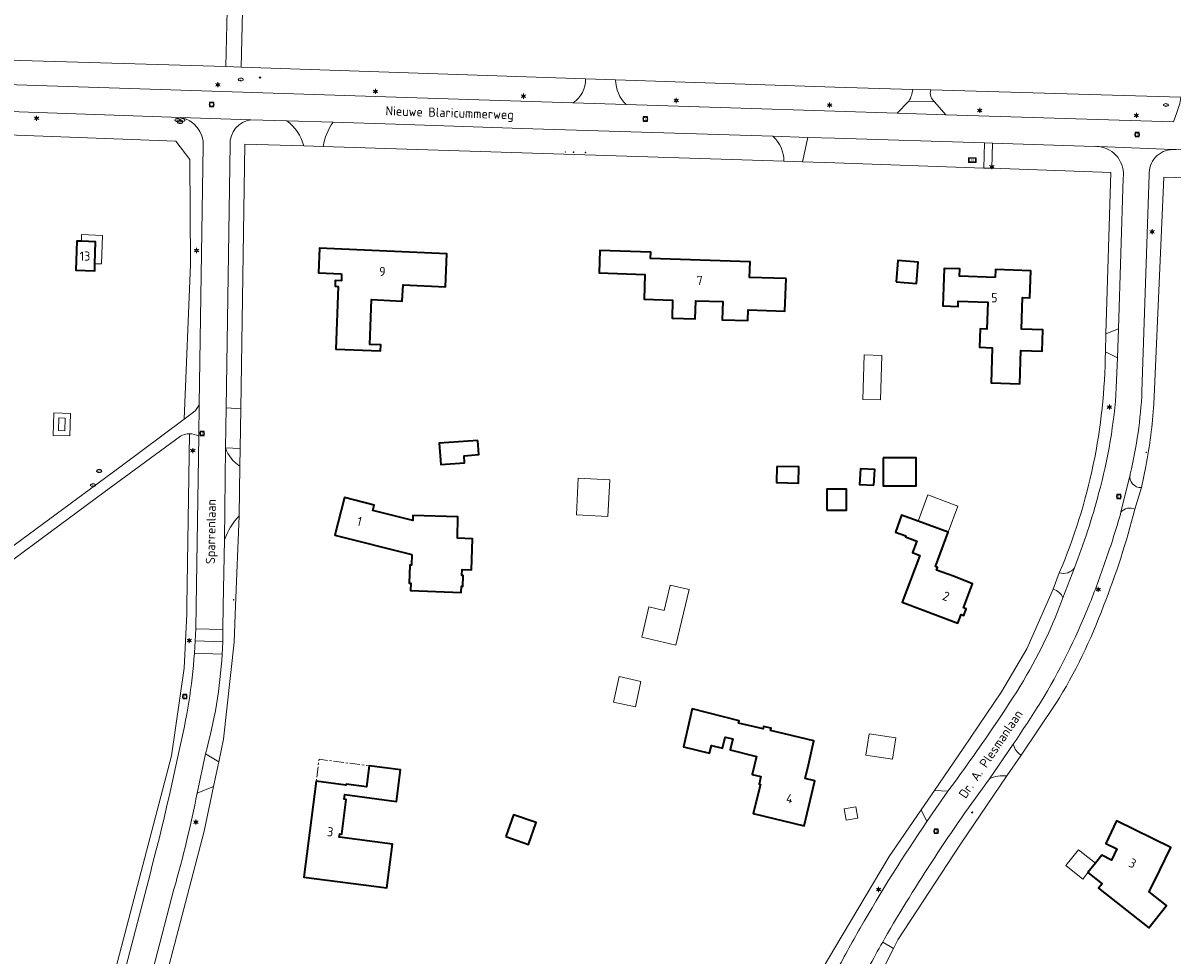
# Model space of a CAD drawing. Header units: metres. Extents: x 140853 to 145288, y 474558 to 480269.
# Tile 52 of 256: x 142341 to 142566, y 475931 to 476114. Entities that reach past the tile are written whole.
import ezdxf
from ezdxf.enums import TextEntityAlignment as Align

# ---------------------------------------------------------------- set-up
doc = ezdxf.new("R2010")
doc.units = ezdxf.units.M
doc.header["$MEASUREMENT"] = 0
doc.linetypes.add('AM-AS', pattern=[16, 10, -2, 2, -2])
for name, color, linetype, lineweight in [('B-WE-AM-AS_SPOOR_RAIL-G', 10, 'AM-AS', 18), ('B-WE-GR-BEPLANTING_CULTUUR_BOSPLANTSOEN-G', 90, 'GR-PLANTSOEN', 18), ('B-WE-GR-GRAS_KRUIDENRIJK-G', 80, 'Continuous', 18), ('B-WE-IE-TERREINAFSCHEIDING_KUNSTMATIG_HEKWERK-G', 20, 'IE-TERREINAFSCHEIDING-KUNSTMATIG', 18), ('B-WE-IE-TERREINAFSCHEIDING_KUNSTMATIG_MUUR-G', 90, 'IE-TERREINAFSCHEIDING-KUNSTMATIG-DICHT', 18), ('B-WE-KL-ET_LS_OV_LICHTMAST-S', 190, 'Continuous', 18), ('B-WE-KL-GAS_PUT-S', 30, 'Continuous', 18), ('B-WE-KL-WATER_BRANDLEIDING_PUT-S', 150, 'Continuous', 18), ('B-WE-KL-WATER_PUT-S', 170, 'Continuous', 18), ('B-WE-OG-BEBOUWING-G', 7, 'Continuous', 35), ('B-WE-OG-BEBOUWING_BIJGEBOUW-G', 7, 'Continuous', 18), ('B-WE-OG-BEBOUWING_HUISNUMMER-T18', 10, 'Continuous', 18), ('B-WE-OG-BEBOUWING_LAGE TRAFO-G', 7, 'Continuous', 18), ('B-WE-OG-BEBOUWING_LUIFEL-G', 7, 'Continuous', 18), ('B-WE-OG-BEBOUWING_STRAATNAAM-T18', 10, 'Continuous', 18), ('B-WE-OG-TERREIN_ERF-G', 7, 'Continuous', 18), ('B-WE-RI-GWA_RIOOLPUT-S', 30, 'Continuous', 18), ('B-WE-RI-TERREINKAST-S', 7, 'Continuous', 18), ('B-WE-VH-VERHARDING_ASFALT-G', 252, 'Continuous', 18), ('B-WE-VH-VERHARDING_HALFVERHARDING_GRIND-G', 252, 'Continuous', 18), ('B-WE-VH-VERHARDING_SIERBESTRATING-G', 252, 'Continuous', 18), ('B-WE-VH-VERHARDING_STRAATBAKSTEEN-G', 252, 'Continuous', 18), ('B-WE-VH-VERHARDING_TEGEL-G', 252, 'Continuous', 18), ('X-XX-XX-ALGEMEEN-S', 7, 'Continuous', 18)]:
    doc.layers.add(name, color=color, linetype=linetype, lineweight=lineweight)
doc.styles.add('NLCS-ISO', font='txt')
doc.linetypes.add('GR-PLANTSOEN', pattern='A,0,[179,NLCS.shx,S=2,R=0,X=0,Y=0],-4', length=4)
doc.linetypes.add('IE-TERREINAFSCHEIDING-KUNSTMATIG', pattern='A,4,[82,NLCS.shx,S=0.75,R=90,X=0,Y=0],4,-2', length=10)
doc.linetypes.add('IE-TERREINAFSCHEIDING-KUNSTMATIG-DICHT', pattern='A,8,-1,[82,NLCS.shx,S=0.75,R=90,X=0,Y=0],-1', length=10)

# ---------------------------------------------------------------- blocks, each defined once
blk = doc.blocks.new('SRI-TERREINKAST-SO')
at = {"ltscale": 0.1}
h = blk.add_hatch(color=256, dxfattribs=at)
h.paths.add_polyline_path([(3.9, 2.1), (-3.4, 2.1), (-3.4, -2.4), (3.9, -2.4)])
h.paths.add_polyline_path([(3.4, 1.6), (-2.9, 1.6), (-2.9, -1.9), (3.4, -1.9)], flags=16)
at = {"flags": 128}
for points in [[(3.9, 2.1), (-3.4, 2.1), (-3.4, -2.4), (3.9, -2.4)], [(3.4, 1.6), (-2.9, 1.6), (-2.9, -1.9), (3.4, -1.9)]]:
    blk.add_lwpolyline(points, close=True, dxfattribs=at)
at = {"style": 'NLCS-ISO'}
blk.add_text('RI', height=1.8, dxfattribs=at).set_placement((-0.9, -1))
blk = doc.blocks.new('SIE-WEG_AFVALBAK_TYPE_01')
for radius in [0.25, 0.156]:
    blk.add_circle((0, 0), radius)
blk = doc.blocks.new('B-SIE-WEG_LICHTMAST-SO')
at = {"ltscale": 0.1}
for p, q in [((-1.1, 0.6), (-2.2, 1.3)), ((0, 1.3), (0, 2.5)), ((1.1, 0.6), (2.2, 1.3)), ((-1.1, -0.6), (-2.2, -1.3)), ((0, -1.3), (0, -2.5)), ((1.1, -0.6), (2.2, -1.3))]:
    blk.add_line(p, q, dxfattribs=at)
at = {"flags": 128}
for points in [[(-1.2, 0.5), (1.2, 0.5)], [(-1.2, -0.5), (1.2, -0.5)]]:
    blk.add_lwpolyline(points, dxfattribs=at)
at = {"ltscale": 0.1}
blk.add_circle((0, 0), 1.27, dxfattribs=at)
at = {"style": 'NLCS-ISO'}
blk.add_attdef('TYPE', text='', height=1.8, dxfattribs=at).set_placement((0, 2.5), align=Align.BOTTOM_CENTER)
blk = doc.blocks.new('SRI-PUT_INSPECTIE-SO')
at = {"lineweight": -3, "flags": 128}
blk.add_lwpolyline([(-2, -2), (2, -2), (2, 2), (-2, 2)], close=True, dxfattribs=at)
at = {"lineweight": -3, "ltscale": 1.5}
blk.add_circle((0, 0), 2, dxfattribs=at)
at = {"ltscale": 0.1, "style": 'NLCS-ISO'}
blk.add_text('I', height=2.5, dxfattribs=at).set_placement((0, 0), align=Align.MIDDLE_CENTER)
blk = doc.blocks.new('SIE-WEG_STRAATPOT_BRANDKRAAN-SO')
blk.add_ellipse((0, 0), major_axis=(-0.729, 0), ratio=0.685994)
at = {"style": 'NLCS-ISO'}
blk.add_text('BR', height=0.4, dxfattribs=at).set_placement((-0.3, -0.2))
blk = doc.blocks.new('SKL-WATERLEIDINGPUT-SO')
at = {"color": 0, "linetype": 'ByBlock', "lineweight": 18}
blk.add_ellipse((0, 0), major_axis=(2.5, 0), ratio=0.54, dxfattribs=at)
at = {"color": 0, "linetype": 'ByBlock', "lineweight": 18, "style": 'NLCS-ISO'}
blk.add_text('wl', height=1.8, dxfattribs=at).set_placement((0, 0), align=Align.MIDDLE_CENTER)
blk = doc.blocks.new('SKL-GAS_PUT-SO')
at = {"color": 0, "linetype": 'ByBlock', "lineweight": 18}
blk.add_ellipse((0, 0), major_axis=(2.5, 0), ratio=0.601255, dxfattribs=at)
at = {"color": 0, "linetype": 'ByBlock', "lineweight": 18, "style": 'NLCS-ISO'}
blk.add_text('gas', height=1.8, dxfattribs=at).set_placement((0.1, 0.3), align=Align.MIDDLE_CENTER)

msp = doc.modelspace()

# ---------------------------------------------------------------- linework, layer by layer
at = {"layer": 'B-WE-AM-AS_SPOOR_RAIL-G', "ltscale": 0.2, "flags": 128}
msp.add_lwpolyline([(142398.38, 475965.68), (142404.196, 475964.927), (142404.221, 475965.118), (142408.203, 475964.602), (142408.734, 475968.697), (142398.933, 475969.97), (142398.38, 475965.68)], close=True, dxfattribs=at)
at = {"layer": 'B-WE-GR-BEPLANTING_CULTUUR_BOSPLANTSOEN-G', "ltscale": 0.2, "flags": 128}
for points in [[(142638.415, 476259.588, -0.3988789), (142643.849, 476283.595), (142643.849, 476283.595), (142654.401, 476296.557), (142654.401, 476296.557, 0.1126352), (142664.338, 476316.989), (142664.338, 476316.989), (142654.185, 476319.638), (142655.186, 476330.333), (142658.51, 476336.843), (142654.804, 476343.271), (142654.804, 476343.271, 0.192504), (142645.202, 476350.655), (142645.202, 476350.655), (142635.973, 476352.797), (142635.973, 476352.797, -0.5289322), (142622.732, 476379.729), (142622.732, 476379.729), (142630.182, 476391.361), (142630.182, 476391.361, 0.1275092), (142632.002, 476398.827), (142632.002, 476398.827), (142632.113, 476402.474), (142648.272, 476401.542), (142683.552, 476400.551), (142720.767, 476399.677), (142783.603, 476397.688), (142783.603, 476397.688, 0.1145685), (142822.128, 476407.638), (142822.128, 476407.638), (142826.642, 476409.538), (142834.136, 476413.279), (142500, 476422.945), (142080.458, 476435.082), (142077.718, 476250), (142077.665, 476244.706), (142077.12, 476190.108), (142078.67, 476190.059), (142303.363, 476182.922), (142306.311, 476183.48), (142309.624, 476165.973), (142310.363, 476157.865), (142311.471, 476107.692), (142380.682, 476105.656), (142381.088, 476122.217), (142383.693, 476144.98), (142390.609, 476178.92), (142393.549, 476178.322), (142402.322, 476178.815), (142408.169, 476178.563), (142408.202, 476179.664), (142431.621, 476179.2), (142444.563, 476153.337), (142500, 476165.742), (142512.997, 476168.558), (142527.767, 476170.567), (142529.114, 476247.457), (142630.262, 476244.725), (142707.393, 476221.619), (142707.761, 476224.846), (142710.728, 476242.86), (142711.904, 476250), (142716.022, 476274.999), (142833.243, 476402.281), (142839.471, 476411.873), (142827.589, 476406.324), (142824.444, 476404.87), (142824.444, 476404.87, 0.141336), (142810.209, 476393.386), (142810.209, 476393.386), (142796.799, 476385.314), (142796.799, 476385.314, 0.0424666), (142787.675, 476378.311), (142787.675, 476378.311), (142779.012, 476370.059), (142779.012, 476370.059, 0.0308248), (142767.76, 476358.44), (142767.76, 476358.44), (142758.028, 476346.514), (142758.028, 476346.514, -0.1212795), (142747.675, 476337.359), (142747.675, 476337.359), (142737.835, 476331.941), (142737.835, 476331.941, 0.1282726), (142726.75, 476322.281), (142726.75, 476322.281), (142713.072, 476300.035), (142696.242, 476271.078), (142696.242, 476271.078, -0.1627892), (142672.753, 476250), (142672.753, 476250, -0.2571793), (142645.348, 476250), (142645.348, 476250, -0.1548915), (142638.415, 476259.588)], [(142329.955, 476005.114), (142354.137, 476022.97), (142360.165, 476027.402), (142372.505, 476036.583), (142373.743, 476066.867), (142373.597, 476087.435), (142370.899, 476091.061), (142325.749, 476092.754), (142319.61, 476089.618), (142322.466, 476038.476), (142324.035, 476027.655), (142328.156, 476004.43), (142328.156, 476004.43, 0.1399277), (142329.955, 476005.114)], [(142350.801, 475831.621), (142347.627, 475845.591), (142345.689, 475860.816), (142346.228, 475879.76), (142370.065, 475970.67), (142372.501, 475987.798), (142373.039, 475998.475), (142373.061, 476000), (142373.55, 476033.734), (142373.55, 476033.734, 0.1299323), (142371.795, 476033.25), (142371.795, 476033.25), (142356.867, 476022.278), (142328.852, 476001.617), (142328.947, 476000), (142330.323, 475976.354), (142329.053, 475954.809), (142327.485, 475937.567), (142324.284, 475917.655), (142322.113, 475906.863), (142317.889, 475888.28), (142315.917, 475876.285), (142315.537, 475864.561), (142316.55, 475848.873), (142318.055, 475841.049), (142320.682, 475834.354), (142349.072, 475831.241), (142349.072, 475831.241, 0.1191107), (142350.801, 475831.621)]]:
    msp.add_lwpolyline(points, format="xyb", close=True, dxfattribs=at)
for points in [[(142380.682, 476105.656), (142383.681, 476105.568), (142384.084, 476122.009), (142386.659, 476144.509), (142393.549, 476178.322), (142390.609, 476178.92), (142383.693, 476144.98), (142381.088, 476122.217), (142380.682, 476105.656)], [(142355.034, 476067.039), (142354.988, 476065.621), (142351.279, 476065.745), (142351.47, 476071.466), (142352.43, 476071.43), (142352.436, 476072.731), (142356.523, 476072.577), (142356.313, 476066.991), (142355.034, 476067.039)], [(142346.878, 476033.417), (142347.012, 476037.855), (142350.249, 476037.725), (142350.116, 476033.319), (142346.878, 476033.417)]]:
    msp.add_lwpolyline(points, close=True, dxfattribs=at)
at = {"layer": 'B-WE-GR-GRAS_KRUIDENRIJK-G', "ltscale": 0.2, "flags": 128}
for points in [[(142308.468, 476107.78), (142306.473, 476107.835), (142306.473, 476107.835, 0.2493463), (142308.598, 476103.044), (142308.598, 476103.044), (142325.418, 476102.515), (142359.827, 476101.434), (142414.061, 476099.67), (142448.661, 476098.517), (142448.661, 476098.517, 0.2563079), (142451.156, 476103.272), (142451.156, 476103.272), (142383.681, 476105.568), (142380.682, 476105.656), (142311.471, 476107.692), (142308.468, 476107.78)], [(142514.471, 476098.888, 0.1259221), (142515.226, 476101.167), (142515.226, 476101.167), (142500, 476101.61), (142457.035, 476103.072), (142457.035, 476103.072, 0.2058889), (142459.127, 476098.195), (142459.127, 476098.195), (142500, 476096.932), (142512.158, 476096.557), (142514.471, 476098.888)], [(142518.745, 476101.064, 0.2914968), (142519.515, 476098.718), (142519.515, 476098.718), (142521.715, 476096.227), (142566.29, 476094.796), (142566.89, 476096.448), (142566.89, 476096.448, 0.0571246), (142567.772, 476099.637), (142567.772, 476099.637), (142518.745, 476101.064)], [(142381.508, 476090.366), (142380.765, 476038.832), (142383.599, 476038.605), (142384.415, 476090.478), (142395.948, 476090.113), (142395.948, 476090.113, 0.1734011), (142392.607, 476095.054), (142392.607, 476095.054), (142385.602, 476095.242), (142385.602, 476095.242, 0.3908618), (142381.508, 476090.366)], [(142413.88, 476094.351), (142401.692, 476094.756), (142401.692, 476094.756, 0.1150891), (142399.758, 476089.993), (142399.758, 476089.993), (142489.984, 476087.138), (142489.984, 476087.138, 0.2109347), (142487.851, 476091.988), (142487.851, 476091.988), (142438.655, 476093.527), (142413.88, 476094.351)], [(142553.076, 476053.294), (142555.507, 476054.264), (142556.427, 476083.778), (142556.427, 476083.778, 0.423135), (142551.712, 476089.991), (142551.712, 476089.991, 0.0411203), (142550.837, 476090.027), (142550.837, 476090.027), (142530.878, 476090.648), (142530.725, 476085.729), (142554.061, 476084.918), (142553.076, 476053.294)], [(142566.734, 476089.381), (142566.127, 476089.406), (142566.127, 476089.406, 0.4244068), (142561.56, 476084.442), (142561.56, 476084.442), (142560.132, 476042.032), (142560.132, 476042.032, -0.0462488), (142557.833, 476025.838), (142557.833, 476025.838), (142557.809, 476025.739), (142557.809, 476025.739, 0.5009295), (142560.024, 476023.177), (142560.024, 476023.177), (142560.902, 476027.316), (142560.902, 476027.316, 0.0309667), (142562.451, 476039.551), (142562.451, 476039.551), (142564.446, 476083.992), (142573.893, 476083.725), (142574.048, 476089.22), (142566.734, 476089.381)], [(142555.106, 476042.725), (142555.311, 476048.627), (142552.967, 476049.81), (142552.967, 476049.81, -0.0987178), (142543.944, 476006.486), (142543.944, 476006.486, 0.3092972), (142546.906, 476007.474), (142546.906, 476007.474, 0.027549), (142551.643, 476022.024), (142551.643, 476022.024, 0.0530826), (142555.106, 476042.725)], [(142383.422, 476027.414), (142383.476, 476030.844), (142380.627, 476030.949), (142380.627, 476030.949, 0.1807315), (142383.422, 476027.414)], [(142536.442, 475970.782), (142543.289, 475980.885), (142543.289, 475980.885, 0.0491731), (142552.585, 476000), (142552.585, 476000, 0.0317143), (142558.748, 476018.956), (142558.748, 476018.956, 0.3475034), (142556.008, 476018.348), (142556.008, 476018.348, -0.0201856), (142552.967, 476008.876), (142552.967, 476008.876, -0.0174347), (142549.716, 476000), (142549.716, 476000, -0.0387052), (142540.283, 475981.115), (142540.283, 475981.115, -0.0055134), (142534.906, 475972.911), (142534.906, 475972.911, 0.1852289), (142536.442, 475970.782)], [(142379.953, 475990.578, -0.0535664), (142376.677, 475971.015), (142376.677, 475971.015), (142379.28, 475969.504), (142380.201, 475973.909), (142382.313, 475992.891), (142382.588, 476000), (142383.269, 476017.683), (142383.269, 476017.683, 0.0884972), (142380.399, 476012.937), (142380.399, 476012.937), (142380.186, 476000), (142380.111, 475995.376), (142380.063, 475992.976), (142379.953, 475990.578)], [(142525.104, 475972.112), (142519.511, 475963.889), (142522.104, 475963.705), (142522.104, 475963.705, 0.0163158), (142534.907, 475982.158), (142534.907, 475982.158, 0.05223), (142544.063, 476000), (142544.063, 476000), (142544.657, 476001.574), (142544.657, 476001.574, 0.2449495), (142542.733, 476003.271), (142542.733, 476003.271), (142541.285, 476000), (142537.584, 475991.638), (142532.627, 475983.169), (142525.104, 475972.112)], [(142524.609, 475953.324), (142533.675, 475966.701), (142533.675, 475966.701, 0.1571522), (142530.259, 475966.122), (142530.259, 475966.122, 0.0286933), (142509.705, 475934.82), (142509.705, 475934.82), (142509.346, 475934.159), (142511.441, 475932.926), (142512.287, 475934.588), (142524.609, 475953.324)], [(142367.019, 475919.963), (142376.428, 475955.905), (142378.255, 475964.619), (142375.052, 475963.364), (142375.052, 475963.364, -0.0210227), (142370.524, 475944.518), (142370.524, 475944.518), (142364.584, 475921.866), (142365.519, 475920.428), (142367.019, 475919.963)], [(142500, 475933.062), (142497.891, 475929.513), (142493.292, 475920.471), (142493.292, 475920.471, 0.118637), (142496.141, 475920.485), (142496.141, 475920.485, -0.0055428), (142500, 475927.939), (142500, 475927.939, -0.0069065), (142504.932, 475936.911), (142504.932, 475936.911, -0.0202695), (142518.015, 475957.774), (142518.015, 475957.774), (142516.887, 475960.068), (142510.618, 475950.94), (142500, 475933.062)]]:
    msp.add_lwpolyline(points, format="xyb", close=True, dxfattribs=at)
for points in [[(142325.749, 476092.754), (142370.899, 476091.061), (142373.597, 476087.435), (142373.743, 476066.867), (142372.505, 476036.583), (142374.358, 476037.962), (142374.358, 476037.962, 0.1194366), (142375.477, 476039.507), (142375.477, 476039.507), (142376.267, 476090.121), (142376.267, 476090.121, 0.3685991), (142371.796, 476095.707), (142371.796, 476095.707), (142325.231, 476097.291)], [(142351.546, 475892.845), (142365.891, 475947.732), (142365.891, 475947.732, 0.0132195), (142371.522, 475971.704), (142371.522, 475971.704, 0.041504), (142374.525, 475990.76), (142374.525, 475990.76), (142374.676, 475993.157), (142374.778, 475995.554), (142374.852, 476000), (142375.362, 476033.255), (142375.362, 476033.255, 0.1340737), (142373.55, 476033.734), (142373.55, 476033.734), (142373.061, 476000), (142373.039, 475998.475), (142372.501, 475987.798), (142370.065, 475970.67), (142346.228, 475879.76)]]:
    msp.add_lwpolyline(points, format="xyb", dxfattribs=at)
msp.add_lwpolyline([(142494.652, 476091.775), (142493.625, 476087.019), (142500, 476086.798), (142529.126, 476085.785), (142529.279, 476090.698), (142500, 476091.609), (142494.652, 476091.775)], close=True, dxfattribs=at)
at = {"layer": 'B-WE-IE-TERREINAFSCHEIDING_KUNSTMATIG_HEKWERK-G', "ltscale": 0.2, "flags": 128}
for points in [[(142393.549, 476178.322), (142386.659, 476144.509), (142384.084, 476122.009), (142383.681, 476105.568)], [(142383.681, 476105.568), (142451.156, 476103.272)], [(142457.035, 476103.072), (142500, 476101.61)], [(142515.226, 476101.167), (142500, 476101.61)], [(142567.772, 476099.637), (142518.745, 476101.064)], [(142383.599, 476038.605), (142384.415, 476090.478), (142395.948, 476090.113)], [(142399.758, 476089.993), (142489.984, 476087.138)], [(142500, 476086.798), (142493.625, 476087.019)], [(142529.126, 476085.785), (142500, 476086.798)], [(142553.076, 476053.294), (142554.061, 476084.918), (142530.725, 476085.729)], [(142562.451, 476039.551), (142564.446, 476083.992), (142573.893, 476083.725)], [(142383.476, 476030.844), (142383.422, 476027.414)], [(142382.588, 476000), (142383.269, 476017.683)], [(142382.313, 475992.891), (142382.588, 476000)], [(142380.201, 475973.909), (142382.313, 475992.891)], [(142379.28, 475969.504), (142380.201, 475973.909)], [(142525.104, 475972.112), (142519.511, 475963.889)], [(142524.609, 475953.324), (142533.675, 475966.701)], [(142378.255, 475964.619), (142376.428, 475955.905), (142367.019, 475919.963)], [(142500, 475933.062), (142510.618, 475950.94), (142516.887, 475960.068)], [(142512.287, 475934.588), (142524.609, 475953.324)], [(142493.292, 475920.471), (142497.891, 475929.513), (142500, 475933.062)], [(142511.441, 475932.926), (142512.287, 475934.588)]]:
    msp.add_lwpolyline(points, dxfattribs=at)
for points in [[(142543.944, 476006.486, 0.0987178), (142552.967, 476049.81)], [(142560.902, 476027.316, 0.0309667), (142562.451, 476039.551)]]:
    msp.add_lwpolyline(points, format="xyb", dxfattribs=at)
at = {"layer": 'B-WE-IE-TERREINAFSCHEIDING_KUNSTMATIG_MUUR-G', "ltscale": 0.2, "flags": 128}
for points in [[(142560.902, 476027.316), (142560.024, 476023.177)], [(142542.733, 476003.271), (142541.285, 476000)], [(142525.104, 475972.112), (142532.627, 475983.169), (142537.584, 475991.638), (142541.285, 476000)]]:
    msp.add_lwpolyline(points, dxfattribs=at)
for points in [[(142552.585, 476000, 0.0317143), (142558.748, 476018.956)], [(142543.289, 475980.885, 0.0491731), (142552.585, 476000)]]:
    msp.add_lwpolyline(points, format="xyb", dxfattribs=at)
at = {"layer": 'B-WE-OG-BEBOUWING-G', "ltscale": 0.2, "flags": 128}
for points in [[(142352.43, 476071.43), (142351.47, 476071.466), (142351.279, 476065.745), (142354.988, 476065.621), (142355.034, 476067.039), (142355.175, 476071.327), (142352.43, 476071.43)], [(142403.362, 476065.068), (142403.303, 476063.68), (142402.124, 476063.73), (142402.077, 476062.631), (142402.656, 476062.606), (142402.195, 476050.302), (142410.988, 476049.972), (142411.032, 476051.151), (142408.884, 476051.232), (142409.213, 476060.015), (142415.242, 476059.73), (142415.391, 476062.897), (142423.727, 476062.503), (142423.982, 476068.954), (142399.051, 476070.068), (142398.846, 476065.261), (142403.362, 476065.068)], [(142490.406, 476064.134), (142483.267, 476064.361), (142483.358, 476067.432), (142463.865, 476068.071), (142463.905, 476069.29), (142453.939, 476069.639), (142453.785, 476065.232), (142462.764, 476064.943), (142462.593, 476060.106), (142468.196, 476059.908), (142468.08, 476056.401), (142472.608, 476056.252), (142472.724, 476059.79), (142478.031, 476059.616), (142477.915, 476056.078), (142482.948, 476055.913), (142483.024, 476058.031), (142490.179, 476057.776), (142490.406, 476064.134)], [(142511.975, 476063.49), (142515.981, 476063.149), (142516.313, 476067.361), (142512.329, 476067.641), (142511.975, 476063.49)], [(142531.405, 476064.365), (142524.369, 476064.596), (142524.428, 476066.042), (142521.357, 476066.116), (142521.098, 476058.774), (142524.116, 476058.668), (142524.153, 476059.717), (142529.94, 476059.513), (142529.752, 476054.206), (142528.443, 476054.252), (142528.317, 476050.674), (142530.805, 476050.587), (142530.586, 476043.682), (142536.196, 476043.51), (142536.387, 476050.065), (142540.574, 476049.915), (142540.724, 476054.09), (142536.543, 476054.228), (142536.747, 476060.395), (142538.196, 476060.347), (142538.371, 476065.644), (142531.454, 476065.873), (142531.405, 476064.365)], [(142430.026, 476032.432), (142422.465, 476031.857), (142422.781, 476027.704), (142427.456, 476028.059), (142427.351, 476029.439), (142430.237, 476029.658), (142430.026, 476032.432)], [(142509.46, 476029.009), (142509.46, 476023.563), (142515.876, 476023.563), (142515.876, 476029.009), (142509.46, 476029.009)], [(142488.577, 476027.33), (142488.513, 476024.156), (142492.841, 476024.068), (142492.905, 476027.242), (142488.577, 476027.33)], [(142507.614, 476023.636), (142507.804, 476026.706), (142505.004, 476026.879), (142504.814, 476023.809), (142507.614, 476023.636)], [(142417.1, 476010.073), (142417.021, 476007.994), (142416.751, 476008.005), (142416.618, 476004.487), (142416.888, 476004.477), (142416.832, 476003.006), (142426.795, 476002.629), (142426.841, 476003.848), (142427.111, 476003.838), (142427.192, 476005.976), (142426.922, 476005.986), (142426.967, 476007.173), (142428.778, 476007.104), (142429.008, 476013.154), (142426.032, 476013.266), (142426.146, 476017.443), (142417.305, 476017.71), (142417.28, 476016.74), (142409.473, 476018.703), (142409.742, 476019.77), (142403.899, 476021.239), (142402.046, 476013.847), (142417.1, 476010.073)], [(142498.414, 476018.797), (142502.25, 476018.797), (142502.25, 476022.877), (142498.414, 476022.877), (142498.414, 476018.797)], [(142516.283, 476016.624), (142513.055, 476017.814), (142511.827, 476014.483), (142513.866, 476013.748), (142513.785, 476013.533), (142516.04, 476012.682), (142515.199, 476010.455), (142516.621, 476009.918), (142513.165, 476000.769), (142524.06, 475996.654), (142524.692, 475998.339), (142525.226, 475998.139), (142525.704, 475999.412), (142525.17, 475999.613), (142526.954, 476004.369), (142523.213, 476005.809), (142519.873, 476007.041), (142520.063, 476007.557), (142519.659, 476007.705), (142522.15, 476014.461), (142516.283, 476016.624)], [(142479.997, 475973.97), (142479.467, 475971.802), (142484.655, 475970.533), (142483.797, 475966.985), (142485.469, 475966.581), (142485.117, 475965.123), (142485.379, 475965.059), (142483.996, 475959.334), (142493.953, 475956.928), (142496.083, 475965.755), (142494.172, 475966.192), (142494.786, 475968.879), (142495.887, 475973.589), (142487.357, 475975.583), (142487.468, 475976.06), (142486.018, 475976.399), (142485.906, 475975.922), (142481.125, 475977.04), (142481.238, 475977.527), (142472.052, 475979.829), (142470.313, 475972.387), (142475.441, 475971.189), (142475.785, 475972.659), (142477.968, 475972.125), (142478.509, 475974.334), (142479.997, 475973.97)], [(142398.38, 475965.68), (142397.46, 475958.539), (142395.956, 475946.865), (142412.232, 475944.768), (142413.337, 475953.347), (142402.918, 475954.69), (142402.893, 475954.693), (142402.978, 475955.347), (142403.375, 475955.296), (142404.256, 475962.089), (142403.86, 475962.14), (142403.977, 475963.043), (142414.102, 475961.728), (142414.903, 475967.896), (142408.734, 475968.697), (142408.203, 475964.602), (142404.221, 475965.118), (142404.196, 475964.927), (142398.38, 475965.68)], [(142435.537, 475954.846), (142439.991, 475953.3), (142441.475, 475957.575), (142437.02, 475959.121), (142435.537, 475954.846)], [(142551.023, 475949.609), (142549.554, 475947.769), (142552.304, 475945.6), (142551.61, 475944.721), (142561.466, 475936.948), (142564.934, 475941.345), (142561.534, 475944.027), (142563.615, 475948.275), (142565.775, 475952.684), (142555.152, 475957.889), (142553.03, 475953.487), (142555.232, 475952.423), (142554.179, 475950.244), (142552.271, 475951.172), (142551.023, 475949.609)]]:
    msp.add_lwpolyline(points, close=True, dxfattribs=at)
at = {"layer": 'B-WE-OG-BEBOUWING_BIJGEBOUW-G', "ltscale": 0.2, "flags": 128}
for points in [[(142505.432, 476040.463), (142508.905, 476040.355), (142509.178, 476049.092), (142505.705, 476049.2), (142505.432, 476040.463)], [(142449.37, 476017.851), (142455.524, 476017.555), (142455.868, 476024.731), (142449.714, 476025.026), (142449.37, 476017.851)], [(142471.406, 476003.222), (142467.685, 476004.097), (142466.513, 475999.115), (142463.565, 475999.809), (142462.172, 475993.886), (142468.841, 475992.318), (142471.406, 476003.222)], [(142457.698, 475986.167), (142456.612, 475981.182), (142460.903, 475980.246), (142461.989, 475985.231), (142457.698, 475986.167)], [(142502.208, 475958.07), (142504.454, 475958.47), (142504.067, 475960.641), (142501.821, 475960.24), (142502.208, 475958.07)]]:
    msp.add_lwpolyline(points, close=True, dxfattribs=at)
at = {"layer": 'B-WE-OG-BEBOUWING_LAGE TRAFO-G', "ltscale": 0.2, "flags": 128}
msp.add_lwpolyline([(142349.236, 476036.814), (142347.937, 476036.848), (142347.887, 476034.355), (142349.169, 476034.312), (142349.236, 476036.814)], close=True, dxfattribs=at)
at = {"layer": 'B-WE-OG-BEBOUWING_LUIFEL-G', "ltscale": 0.2, "flags": 128}
for points in [[(142522.15, 476014.461), (142524.036, 476019.578), (142518.169, 476021.741), (142516.283, 476016.624), (142522.15, 476014.461)], [(142506.68, 475974.956), (142506.035, 475970.806), (142511.272, 475969.992), (142511.917, 475974.143), (142506.68, 475974.956)], [(142551.023, 475949.609), (142547.725, 475952.242), (142545.202, 475949.138), (142548.527, 475946.483), (142549.554, 475947.769), (142551.023, 475949.609)]]:
    msp.add_lwpolyline(points, close=True, dxfattribs=at)
at = {"layer": 'B-WE-OG-TERREIN_ERF-G', "ltscale": 0.2, "flags": 128}
msp.add_lwpolyline([(142384.084, 476122.009), (142383.681, 476105.568), (142451.156, 476103.272), (142451.156, 476103.272), (142457.035, 476103.072), (142500, 476101.61), (142515.226, 476101.167), (142518.745, 476101.064), (142567.772, 476099.637), (142571.662, 476099.524), (142629.993, 476097.734), (142633.945, 476097.591), (142640.144, 476097.336), (142645.544, 476097.113), (142679.706, 476095.706), (142687.75, 476099.649), (142699.437, 476130.061)], dxfattribs=at)
for points in [[(142497.891, 475929.513), (142500, 475933.062), (142510.618, 475950.94), (142516.887, 475960.068), (142519.511, 475963.889), (142525.104, 475972.112), (142532.627, 475983.169), (142537.584, 475991.638), (142541.285, 476000), (142542.733, 476003.271), (142543.944, 476006.486), (142543.944, 476006.486, 0.0987178), (142552.967, 476049.81), (142552.967, 476049.81), (142553.076, 476053.294), (142554.061, 476084.918), (142530.725, 476085.729), (142529.126, 476085.785), (142500, 476086.798), (142493.625, 476087.019), (142489.984, 476087.138), (142399.758, 476089.993), (142395.948, 476090.113), (142384.415, 476090.478), (142383.599, 476038.605), (142383.476, 476030.844), (142383.422, 476027.414), (142383.269, 476017.683), (142382.588, 476000), (142382.313, 475992.891), (142380.201, 475973.909), (142379.28, 475969.504), (142378.255, 475964.619), (142376.428, 475955.905), (142367.019, 475919.963)], [(142573.893, 476083.725), (142564.446, 476083.992), (142562.451, 476039.551), (142562.451, 476039.551, -0.0309667), (142560.902, 476027.316), (142560.902, 476027.316), (142560.024, 476023.177), (142558.748, 476018.956), (142558.748, 476018.956, -0.0317143), (142552.585, 476000), (142552.585, 476000, -0.0491731), (142543.289, 475980.885), (142543.289, 475980.885), (142536.442, 475970.782), (142533.675, 475966.701), (142524.609, 475953.324), (142512.287, 475934.588), (142511.441, 475932.926), (142506.336, 475922.846)]]:
    msp.add_lwpolyline(points, format="xyb", dxfattribs=at)
for points in [[(142409.213, 476060.015), (142408.884, 476051.232), (142411.032, 476051.151), (142410.988, 476049.972), (142402.195, 476050.302), (142402.656, 476062.606), (142402.077, 476062.631), (142402.124, 476063.73), (142403.303, 476063.68), (142403.362, 476065.068), (142398.846, 476065.261), (142399.051, 476070.068), (142423.982, 476068.954), (142423.727, 476062.503), (142415.391, 476062.897), (142415.242, 476059.73), (142409.213, 476060.015)], [(142490.406, 476064.134), (142490.179, 476057.776), (142483.024, 476058.031), (142482.948, 476055.913), (142477.915, 476056.078), (142478.031, 476059.616), (142472.724, 476059.79), (142472.608, 476056.252), (142468.08, 476056.401), (142468.196, 476059.908), (142462.593, 476060.106), (142462.764, 476064.943), (142453.785, 476065.232), (142453.939, 476069.639), (142463.905, 476069.29), (142463.865, 476068.071), (142483.358, 476067.432), (142483.267, 476064.361), (142490.406, 476064.134)], [(142511.975, 476063.49), (142512.329, 476067.641), (142516.313, 476067.361), (142515.981, 476063.149), (142511.975, 476063.49)], [(142531.405, 476064.365), (142531.454, 476065.873), (142538.371, 476065.644), (142538.196, 476060.347), (142536.747, 476060.395), (142536.543, 476054.228), (142540.724, 476054.09), (142540.574, 476049.915), (142536.387, 476050.065), (142536.196, 476043.51), (142530.586, 476043.682), (142530.805, 476050.587), (142528.317, 476050.674), (142528.443, 476054.252), (142529.752, 476054.206), (142529.94, 476059.513), (142524.153, 476059.717), (142524.116, 476058.668), (142521.098, 476058.774), (142521.357, 476066.116), (142524.428, 476066.042), (142524.369, 476064.596), (142531.405, 476064.365)], [(142430.026, 476032.432), (142430.237, 476029.658), (142427.351, 476029.439), (142427.456, 476028.059), (142422.781, 476027.704), (142422.465, 476031.857), (142430.026, 476032.432)], [(142509.46, 476029.009), (142515.876, 476029.009), (142515.876, 476023.563), (142509.46, 476023.563), (142509.46, 476029.009)], [(142488.577, 476027.33), (142492.905, 476027.242), (142492.841, 476024.068), (142488.513, 476024.156), (142488.577, 476027.33)], [(142507.614, 476023.636), (142504.814, 476023.809), (142505.004, 476026.879), (142507.804, 476026.706), (142507.614, 476023.636)], [(142426.967, 476007.173), (142426.922, 476005.986), (142427.192, 476005.976), (142427.111, 476003.838), (142426.841, 476003.848), (142426.795, 476002.629), (142416.832, 476003.006), (142416.888, 476004.477), (142416.618, 476004.487), (142416.751, 476008.005), (142417.021, 476007.994), (142417.1, 476010.073), (142402.046, 476013.847), (142403.899, 476021.239), (142409.742, 476019.77), (142409.473, 476018.703), (142417.28, 476016.74), (142417.305, 476017.71), (142426.146, 476017.443), (142426.032, 476013.266), (142429.008, 476013.154), (142428.778, 476007.104), (142426.967, 476007.173)], [(142498.414, 476018.797), (142498.414, 476022.877), (142502.25, 476022.877), (142502.25, 476018.797), (142498.414, 476018.797)], [(142522.15, 476014.461), (142519.659, 476007.705), (142520.063, 476007.557), (142519.873, 476007.041), (142523.213, 476005.809), (142526.954, 476004.369), (142525.17, 475999.613), (142525.704, 475999.412), (142525.226, 475998.139), (142524.692, 475998.339), (142524.06, 475996.654), (142513.165, 476000.769), (142516.621, 476009.918), (142515.199, 476010.455), (142516.04, 476012.682), (142513.785, 476013.533), (142513.866, 476013.748), (142511.827, 476014.483), (142513.055, 476017.814), (142516.283, 476016.624), (142522.15, 476014.461)], [(142479.997, 475973.97), (142478.509, 475974.334), (142477.968, 475972.125), (142475.785, 475972.659), (142475.441, 475971.189), (142470.313, 475972.387), (142472.052, 475979.829), (142481.238, 475977.527), (142481.125, 475977.04), (142485.906, 475975.922), (142486.018, 475976.399), (142487.468, 475976.06), (142487.357, 475975.583), (142495.887, 475973.589), (142494.786, 475968.879), (142494.172, 475966.192), (142496.083, 475965.755), (142493.953, 475956.928), (142483.996, 475959.334), (142485.379, 475965.059), (142485.117, 475965.123), (142485.469, 475966.581), (142483.797, 475966.985), (142484.655, 475970.533), (142479.467, 475971.802), (142479.997, 475973.97)], [(142397.46, 475958.539), (142398.38, 475965.68), (142404.196, 475964.927), (142404.221, 475965.118), (142408.203, 475964.602), (142408.734, 475968.697), (142414.903, 475967.896), (142414.102, 475961.728), (142403.977, 475963.043), (142403.86, 475962.14), (142404.256, 475962.089), (142403.375, 475955.296), (142402.978, 475955.347), (142402.893, 475954.693), (142402.918, 475954.69), (142413.337, 475953.347), (142412.232, 475944.768), (142395.956, 475946.865), (142397.46, 475958.539)], [(142435.537, 475954.846), (142437.02, 475959.121), (142441.475, 475957.575), (142439.991, 475953.3), (142435.537, 475954.846)], [(142549.554, 475947.769), (142551.023, 475949.609), (142552.271, 475951.172), (142554.179, 475950.244), (142555.232, 475952.423), (142553.03, 475953.487), (142555.152, 475957.889), (142565.775, 475952.684), (142563.615, 475948.275), (142561.534, 475944.027), (142564.934, 475941.345), (142561.466, 475936.948), (142551.61, 475944.721), (142552.304, 475945.6), (142549.554, 475947.769)]]:
    msp.add_lwpolyline(points, close=True, dxfattribs=at)
at = {"layer": 'B-WE-VH-VERHARDING_ASFALT-G', "ltscale": 0.2, "flags": 128}
msp.add_lwpolyline([(142566.29, 476094.796), (142521.715, 476096.227), (142512.158, 476096.557), (142500, 476096.932), (142459.127, 476098.195), (142448.661, 476098.517), (142414.061, 476099.67), (142359.827, 476101.434), (142325.418, 476102.515)], dxfattribs=at)
for points in [[(142325.231, 476097.291), (142371.796, 476095.707), (142385.602, 476095.242), (142392.607, 476095.054), (142401.692, 476094.756), (142401.692, 476094.756), (142413.88, 476094.351), (142438.655, 476093.527), (142487.851, 476091.988), (142494.652, 476091.775), (142500, 476091.609), (142529.279, 476090.698), (142530.878, 476090.648), (142550.837, 476090.027), (142550.837, 476090.027, -0.0411203), (142551.712, 476089.991), (142551.712, 476089.991), (142566.127, 476089.406), (142566.734, 476089.381)], [(142503.852, 475924.139, -0.0075987), (142509.346, 475934.159), (142509.346, 475934.159), (142509.705, 475934.82), (142509.705, 475934.82, -0.0286933), (142530.259, 475966.122), (142530.259, 475966.122), (142534.906, 475972.911), (142534.906, 475972.911, 0.0055134), (142540.283, 475981.115), (142540.283, 475981.115, 0.0387052), (142549.716, 476000), (142549.716, 476000, 0.0174347), (142552.967, 476008.876), (142552.967, 476008.876, 0.0201856), (142556.008, 476018.348), (142556.008, 476018.348), (142557.809, 476025.739), (142557.833, 476025.838), (142557.833, 476025.838, 0.0462488), (142560.132, 476042.032), (142560.132, 476042.032), (142561.56, 476084.442), (142561.56, 476084.442, -0.4244068), (142566.127, 476089.406), (142566.127, 476089.406), (142551.712, 476089.991), (142551.712, 476089.991, -0.423135), (142556.427, 476083.778), (142556.427, 476083.778), (142555.507, 476054.264), (142555.311, 476048.627), (142555.106, 476042.725), (142555.106, 476042.725, -0.0530826), (142551.643, 476022.024), (142551.643, 476022.024, -0.027549), (142546.906, 476007.474), (142546.906, 476007.474), (142544.657, 476001.574), (142544.063, 476000), (142544.063, 476000, -0.05223), (142534.907, 475982.158), (142534.907, 475982.158, -0.0163158), (142522.104, 475963.705), (142522.104, 475963.705), (142518.015, 475957.774), (142518.015, 475957.774, 0.0202695), (142504.932, 475936.911), (142504.932, 475936.911, 0.0069065), (142500, 475927.939)]]:
    msp.add_lwpolyline(points, format="xyb", dxfattribs=at)
for points in [[(142380.399, 476012.937), (142380.627, 476030.949), (142380.765, 476038.832), (142381.508, 476090.366), (142381.508, 476090.366, -0.3908618), (142385.602, 476095.242), (142385.602, 476095.242), (142371.796, 476095.707), (142371.796, 476095.707, -0.3685991), (142376.267, 476090.121), (142376.267, 476090.121), (142375.477, 476039.507), (142375.362, 476033.255), (142374.852, 476000), (142374.778, 475995.554), (142380.111, 475995.376), (142380.186, 476000), (142380.399, 476012.937)], [(142380.627, 476030.949), (142380.399, 476012.937), (142380.399, 476012.937, -0.0884972), (142383.269, 476017.683), (142383.269, 476017.683), (142383.422, 476027.414), (142383.422, 476027.414, -0.1807315), (142380.627, 476030.949)], [(142557.809, 476025.739), (142556.008, 476018.348), (142556.008, 476018.348, -0.3475034), (142558.748, 476018.956), (142558.748, 476018.956), (142560.024, 476023.177), (142560.024, 476023.177, -0.5009295), (142557.809, 476025.739)], [(142542.733, 476003.271, -0.2449495), (142544.657, 476001.574), (142544.657, 476001.574), (142546.906, 476007.474), (142546.906, 476007.474, -0.3092972), (142543.944, 476006.486), (142543.944, 476006.486), (142542.733, 476003.271)], [(142365.891, 475947.732), (142351.546, 475892.845), (142356.617, 475891.515), (142362.659, 475914.505), (142364.584, 475921.866), (142370.524, 475944.518), (142370.524, 475944.518, 0.0210227), (142375.052, 475963.364), (142375.052, 475963.364), (142376.677, 475971.015), (142376.677, 475971.015, 0.0535664), (142379.953, 475990.578), (142379.953, 475990.578), (142374.525, 475990.76), (142374.525, 475990.76, -0.041504), (142371.522, 475971.704), (142371.522, 475971.704, -0.0132195), (142365.891, 475947.732)], [(142530.259, 475966.122, -0.1571522), (142533.675, 475966.701), (142533.675, 475966.701), (142536.442, 475970.782), (142536.442, 475970.782, -0.1852289), (142534.906, 475972.911), (142534.906, 475972.911), (142530.259, 475966.122)], [(142503.852, 475924.139), (142506.336, 475922.846), (142511.441, 475932.926), (142509.346, 475934.159), (142509.346, 475934.159, 0.0075987), (142503.852, 475924.139)]]:
    msp.add_lwpolyline(points, format="xyb", close=True, dxfattribs=at)
for points in [[(142553.076, 476053.294), (142552.967, 476049.81), (142555.311, 476048.627), (142555.507, 476054.264), (142553.076, 476053.294)], [(142380.765, 476038.832), (142380.627, 476030.949), (142383.476, 476030.844), (142383.599, 476038.605), (142380.765, 476038.832)], [(142380.111, 475995.376), (142374.778, 475995.554), (142374.676, 475993.157), (142380.063, 475992.976), (142380.111, 475995.376)], [(142374.676, 475993.157), (142374.525, 475990.76), (142379.953, 475990.578), (142380.063, 475992.976), (142374.676, 475993.157)], [(142375.052, 475963.364), (142378.255, 475964.619), (142379.28, 475969.504), (142376.677, 475971.015), (142375.052, 475963.364)], [(142519.511, 475963.889), (142516.887, 475960.068), (142518.015, 475957.774), (142522.104, 475963.705), (142519.511, 475963.889)]]:
    msp.add_lwpolyline(points, close=True, dxfattribs=at)
at = {"layer": 'B-WE-VH-VERHARDING_HALFVERHARDING_GRIND-G', "ltscale": 0.2, "flags": 128}
msp.add_lwpolyline([(142529.126, 476085.785), (142530.725, 476085.729), (142530.878, 476090.648), (142529.279, 476090.698), (142529.126, 476085.785)], close=True, dxfattribs=at)
at = {"layer": 'B-WE-VH-VERHARDING_SIERBESTRATING-G', "ltscale": 0.2, "flags": 128}
msp.add_lwpolyline([(142401.692, 476094.756), (142392.607, 476095.054), (142392.607, 476095.054, -0.1734011), (142395.948, 476090.113), (142395.948, 476090.113), (142399.758, 476089.993), (142399.758, 476089.993, -0.1150891), (142401.692, 476094.756)], format="xyb", close=True, dxfattribs=at)
at = {"layer": 'B-WE-VH-VERHARDING_STRAATBAKSTEEN-G', "ltscale": 0.2, "flags": 128}
for points in [[(142457.035, 476103.072), (142451.156, 476103.272), (142451.156, 476103.272, -0.2563079), (142448.661, 476098.517), (142448.661, 476098.517), (142459.127, 476098.195), (142459.127, 476098.195, -0.2058889), (142457.035, 476103.072)], [(142514.471, 476098.888), (142519.515, 476098.718), (142519.515, 476098.718, -0.2914968), (142518.745, 476101.064), (142518.745, 476101.064), (142515.226, 476101.167), (142515.226, 476101.167, -0.1259221), (142514.471, 476098.888)], [(142493.625, 476087.019), (142494.652, 476091.775), (142487.851, 476091.988), (142487.851, 476091.988, -0.2109347), (142489.984, 476087.138), (142489.984, 476087.138), (142493.625, 476087.019)], [(142328.852, 476001.617), (142356.867, 476022.278), (142371.795, 476033.25), (142371.795, 476033.25, -0.1299323), (142373.55, 476033.734), (142373.55, 476033.734, -0.1340737), (142375.362, 476033.255), (142375.362, 476033.255), (142375.477, 476039.507), (142375.477, 476039.507, -0.1194366), (142374.358, 476037.962), (142374.358, 476037.962), (142372.505, 476036.583), (142360.165, 476027.402), (142354.137, 476022.97), (142329.955, 476005.114), (142329.955, 476005.114, -0.1399277), (142328.156, 476004.43), (142328.156, 476004.43, -0.0727906), (142327.125, 476004.487), (142327.125, 476004.487), (142327.637, 475999.944), (142327.637, 475999.944, -0.1475306), (142328.852, 476001.617)]]:
    msp.add_lwpolyline(points, format="xyb", close=True, dxfattribs=at)
msp.add_lwpolyline([(142519.515, 476098.718), (142514.471, 476098.888), (142512.158, 476096.557), (142521.715, 476096.227), (142519.515, 476098.718)], close=True, dxfattribs=at)
at = {"layer": 'B-WE-VH-VERHARDING_TEGEL-G', "ltscale": 0.2, "flags": 128}
for points in [[(142355.034, 476067.039), (142356.313, 476066.991), (142356.523, 476072.577), (142352.436, 476072.731), (142352.43, 476071.43), (142355.175, 476071.327), (142355.034, 476067.039)], [(142346.878, 476033.417), (142350.116, 476033.319), (142350.249, 476037.725), (142347.012, 476037.855), (142346.878, 476033.417)], [(142349.236, 476036.814), (142349.169, 476034.312), (142347.887, 476034.355), (142347.937, 476036.848), (142349.236, 476036.814)]]:
    msp.add_lwpolyline(points, close=True, dxfattribs=at)

# ---------------------------------------------------------------- block references
at = {"layer": 'B-WE-KL-ET_LS_OV_LICHTMAST-S', "xscale": 0.2, "yscale": 0.2, "zscale": 0.2}
for p in [(142379.113, 476102.09), (142409.978, 476100.786), (142438.984, 476099.847), (142468.91, 476099.008), (142498.95, 476098.119), (142528.345, 476097.065), (142343.612, 476095.522), (142559.027, 476096.08), (142530.736, 476086.029), (142562.135, 476073.298), (142374.947, 476069.628), (142553.749, 476038.964), (142374.219, 476030.423), (142551.582, 476003.258), (142373.521, 475993.22), (142374.814, 475957.67), (142508.542, 475944.471)]:
    msp.add_blockref('B-SIE-WEG_LICHTMAST-SO', p, dxfattribs=at)
at = {"layer": 'B-WE-KL-GAS_PUT-S', "xscale": 0.2, "yscale": 0.2, "zscale": 0.2}
for p in [(142371.19, 476095.178), (142371.703, 476094.803), (142372.172, 476095.149), (142355.862, 476026.434), (142354.66, 476023.665)]:
    msp.add_blockref('SKL-GAS_PUT-SO', p, dxfattribs=at)
at = {"layer": 'B-WE-KL-WATER_BRANDLEIDING_PUT-S', "xscale": 0.2, "yscale": 0.2, "zscale": 0.2}
for p in [(142387.372, 476103.493), (142526.857, 475959.568)]:
    msp.add_blockref('SIE-WEG_STRAATPOT_BRANDKRAAN-SO', p, dxfattribs=at)
at = {"layer": 'B-WE-KL-WATER_PUT-S', "xscale": 0.2, "yscale": 0.2, "zscale": 0.2}
for p in [(142383.604, 476103.104), (142564.83, 476098.122)]:
    msp.add_blockref('SKL-WATERLEIDINGPUT-SO', p, dxfattribs=at)
at = {"layer": 'B-WE-RI-GWA_RIOOLPUT-S', "xscale": 0.2, "yscale": 0.2, "zscale": 0.2}
for p in [(142377.905, 476098.247), (142462.843, 476095.379), (142559.19, 476092.323), (142376.022, 476033.793), (142555.594, 476021.436), (142372.624, 475982.253), (142519.819, 475955.874)]:
    msp.add_blockref('SRI-PUT_INSPECTIE-SO', p, dxfattribs=at)
at = {"layer": 'B-WE-RI-TERREINKAST-S', "xscale": 0.2, "yscale": 0.2, "zscale": 0.2}
msp.add_blockref('SRI-TERREINKAST-SO', (142526.854, 476087.36), dxfattribs=at)
at = {"layer": 'X-XX-XX-ALGEMEEN-S', "xscale": 0.2, "yscale": 0.2, "zscale": 0.2}
for p in [(142447.166, 476088.919), (142448.778, 476088.879), (142451.127, 476088.819), (142560.962, 476030.088), (142382.224, 476001.203)]:
    msp.add_blockref('SIE-WEG_AFVALBAK_TYPE_01', p, dxfattribs=at)

# ---------------------------------------------------------------- texts
at = {"layer": 'B-WE-OG-BEBOUWING_HUISNUMMER-T18', "style": 'NLCS-ISO'}
msp.add_text('13', height=1.8, dxfattribs=at).set_placement((142353.091, 476068.528), align=Align.MIDDLE_CENTER)
for s, rotation, p in [('9', 357.4, (142411.338, 476065.515)), ('7', 358.1, (142473.48, 476063.754)), ('5', 358.1, (142531.213, 476060.369)), ('1', 345.9, (142406.852, 476016.571)), ('2', 339.4, (142521.762, 476001.916)), ('4', 346.4, (142491.13, 475962.28)), ('3', 352.6, (142401.135, 475955.761)), ('3', 334.2, (142558.307, 475949.593))]:
    msp.add_text(s, height=1.8, rotation=rotation, dxfattribs=at).set_placement(p, align=Align.MIDDLE_CENTER)
at = {"layer": 'B-WE-OG-BEBOUWING_STRAATNAAM-T18', "style": 'NLCS-ISO'}
for s, rotation, p in [('Nieuwe Blaricummerweg', 358.2, (142424.524, 476096.613)), ('Sparrenlaan', 89.1, (142377.739, 476014.57)), ('Dr. A. Plesmanlaan', 56, (142530.496, 475971.014))]:
    msp.add_text(s, height=1.8, rotation=rotation, dxfattribs=at).set_placement(p, align=Align.MIDDLE_CENTER)

doc.saveas('drawing.dxf')
